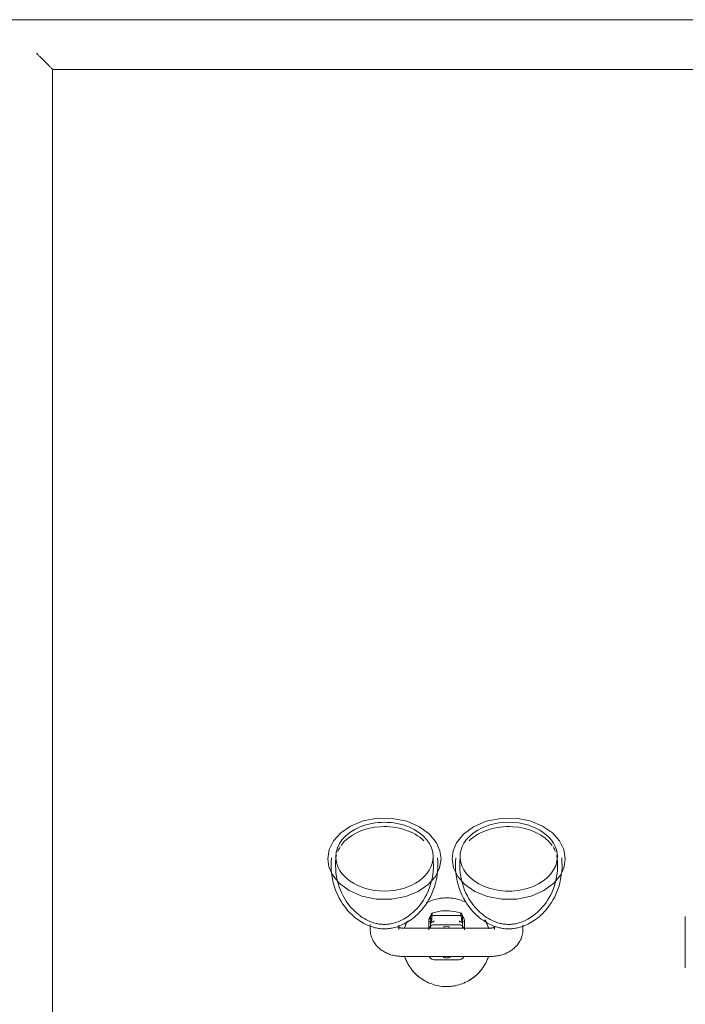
# Model space of a CAD drawing. Header units: millimetres. Extents: x -281 to 121694, y -16481 to 65128.
# Tile 107 of 256: x 14311 to 14686, y 33195 to 33750. Entities that reach past the tile are written whole.
import ezdxf

# ---------------------------------------------------------------- set-up
doc = ezdxf.new("R2010")
doc.units = ezdxf.units.MM
for name, color, linetype, lineweight in [('A--L$01A__Algemeen', 7, 'Continuous', 5), ('A--L74__VasteSanitaireVoorz', 1, 'Continuous', 5), ('A--L82__LosseGebruikersInvent', 1, 'Continuous', 5)]:
    doc.layers.add(name, color=color, linetype=linetype, lineweight=lineweight)

# ---------------------------------------------------------------- blocks, each defined once
blk = doc.blocks.new('NLRS_82_FU_UN_spoekbak_gen_kad - spoelbak dxbxh 900x1200x957-V281-L_80_ 13')
at = {"layer": 'A--L$01A__Algemeen'}
for p, q in [((572, -549.32), (572, 294.68)), ((572, -549.32), (572, 294.68)), ((-572, -549.32), (572, -549.32)), ((0, -549.32), (572, -549.32)), ((579.27, -556.59), (573.73, -551.06)), ((-600, -577.32), (600, -577.32))]:
    blk.add_line(p, q, dxfattribs=at)
for points in [[(572, -549.32), (572.21, -549.54), (572.64, -549.96), (573.24, -550.57), (573.58, -550.9), (573.73, -551.06)], [(579.27, -556.59), (579.42, -556.75), (579.77, -557.09), (580.38, -557.71), (580.82, -558.14), (581.04, -558.36)]]:
    blk.add_open_spline(points, degree=3, dxfattribs=at)
at = {"layer": 'A--L74__VasteSanitaireVoorz'}
for p, q in [((215.5, -71.82), (215.5, -42.82)), ((215.5, -71.82), (215.5, -42.82)), ((215.5, -69.41), (215.5, -45.24)), ((215.5, -69.41), (215.5, -45.24)), ((215.5, -45.24), (215.5, -69.41)), ((215.5, -45.24), (215.5, -69.41)), ((215.5, -65.85), (215.5, -48.79)), ((215.5, -65.85), (215.5, -48.79)), ((215.5, -48.79), (215.5, -65.85)), ((215.5, -48.79), (215.5, -65.85)), ((375, -49.32), (325, -49.32)), ((357, -47.48), (343, -47.48)), ((215.5, -61.86), (215.5, -52.79)), ((215.5, -61.86), (215.5, -52.79)), ((215.5, -52.79), (215.5, -61.86)), ((215.5, -52.79), (215.5, -61.86)), ((307, -64.4), (307, -66.86)), ((323, -66.4), (323, -64.4)), ((325, -65.32), (375, -65.32)), ((340, -69.42), (340, -65.21)), ((340, -66.04), (340, -68.86)), ((341, -65.23), (341, -67.5)), ((359, -67.5), (359, -65.23)), ((360, -65.21), (360, -69.42)), ((360, -68.86), (360, -66.04)), ((377, -64.4), (377, -66.88)), ((393, -67.28), (393, -64.4)), ((340, -69.6), (340, -67.86)), ((340, -68.15), (340, -69.6)), ((340, -68.86), (343, -68.86)), ((341, -67.86), (341, -68.89)), ((341.43, -68.69), (342.95, -69.39)), ((343, -67.17), (357, -67.17)), ((357, -68.86), (360, -68.86)), ((357.05, -69.39), (358.57, -68.69)), ((359, -68.89), (359, -67.86)), ((360, -69.6), (360, -68.15)), ((357, -72.38), (343, -72.38))]:
    blk.add_line(p, q, dxfattribs=at)
at = {"layer": 'A--L74__VasteSanitaireVoorz', "flags": 128}
for points in [[(350, -32.32), (349, -32.34), (348, -32.4), (347.01, -32.5), (346.02, -32.64), (345.03, -32.82), (344.06, -33.04), (343.09, -33.3), (342.14, -33.59), (341.19, -33.93), (340.26, -34.3), (339.35, -34.71), (338.46, -35.15), (337.58, -35.63), (336.72, -36.14), (335.88, -36.69), (335.07, -37.27), (334.28, -37.88), (333.52, -38.53), (332.78, -39.2), (332.07, -39.91), (331.38, -40.64), (330.73, -41.4), (330.11, -42.18), (329.52, -42.99), (328.96, -43.82), (328.44, -44.67), (327.95, -45.54), (327.5, -46.43), (327.08, -47.34), (326.7, -48.27), (326.36, -49.2)], [(373.81, -49.72), (373.49, -48.77), (373.13, -47.84), (372.73, -46.92), (372.3, -46.02), (371.83, -45.14), (371.32, -44.27), (370.78, -43.43), (370.21, -42.61), (369.61, -41.81), (368.97, -41.04), (368.31, -40.3), (367.61, -39.58), (366.89, -38.89), (366.14, -38.23), (365.36, -37.6), (364.56, -37), (363.73, -36.43), (362.89, -35.9), (362.02, -35.4), (361.13, -34.94), (360.23, -34.51), (359.31, -34.12), (358.37, -33.77), (357.43, -33.45), (356.47, -33.17), (355.49, -32.94), (354.51, -32.74), (353.53, -32.57), (352.54, -32.45), (351.54, -32.37), (350.54, -32.33), (350, -32.32)], [(325, -49.32), (324.37, -49.33), (323.75, -49.36), (323.12, -49.4), (322.5, -49.47), (321.88, -49.55), (321.26, -49.64), (320.64, -49.76), (320.03, -49.89), (319.42, -50.05), (318.81, -50.22), (318.21, -50.41), (317.62, -50.62), (317.03, -50.84), (316.45, -51.09), (315.87, -51.36), (315.3, -51.64), (314.74, -51.95), (314.19, -52.28), (313.65, -52.63), (313.12, -53), (312.6, -53.39), (312.09, -53.81), (311.6, -54.25), (311.12, -54.71), (310.66, -55.2), (310.22, -55.71), (309.8, -56.24), (309.4, -56.8), (309.02, -57.38), (308.67, -57.98), (308.35, -58.6), (308.05, -59.25), (307.79, -59.92), (307.56, -60.6), (307.37, -61.3), (307.22, -62.01), (307.11, -62.73), (307.03, -63.46), (307, -64.2), (307, -64.4)], [(393, -64.4), (392.98, -63.66), (392.92, -62.93), (392.81, -62.2), (392.67, -61.49), (392.49, -60.79), (392.27, -60.1), (392.02, -59.43), (391.74, -58.78), (391.42, -58.14), (391.08, -57.54), (390.71, -56.95), (390.31, -56.39), (389.9, -55.85), (389.46, -55.33), (389, -54.84), (388.53, -54.37), (388.04, -53.93), (387.54, -53.5), (387.02, -53.11), (386.5, -52.73), (385.96, -52.37), (385.41, -52.04), (384.85, -51.73), (384.28, -51.43), (383.71, -51.16), (383.13, -50.91), (382.54, -50.68), (381.95, -50.46), (381.35, -50.27), (380.74, -50.09), (380.14, -49.93), (379.52, -49.79), (378.91, -49.67), (378.29, -49.57), (377.67, -49.49), (377.05, -49.42), (376.42, -49.37), (375.8, -49.34), (375.17, -49.32), (375, -49.32)], [(345.05, -100.65), (344.99, -98.4), (344.8, -96.16), (344.49, -93.96), (344.06, -91.81), (343.52, -89.72), (342.89, -87.71), (342.16, -85.78), (341.36, -83.94), (340.49, -82.2), (339.57, -80.57), (338.6, -79.04), (337.6, -77.61), (336.58, -76.29), (335.55, -75.07), (334.51, -73.95), (333.47, -72.92), (332.45, -71.99), (331.43, -71.14), (330.43, -70.36), (329.46, -69.66), (328.5, -69.03), (327.57, -68.47), (326.67, -67.96), (325.79, -67.51), (324.94, -67.1), (324.11, -66.74), (323.32, -66.43), (322.54, -66.15), (321.79, -65.9), (321.06, -65.69), (320.35, -65.51), (319.66, -65.35), (318.99, -65.22), (318.33, -65.11), (317.68, -65.02), (317.04, -64.95), (316.41, -64.9), (315.79, -64.87), (315.17, -64.86), (314.55, -64.86), (313.92, -64.88), (313.3, -64.92), (312.66, -64.98), (312.02, -65.06), (311.37, -65.16), (310.7, -65.28), (310.02, -65.42), (309.32, -65.59), (308.61, -65.79), (307.87, -66.01), (307.11, -66.27), (306.32, -66.57), (305.51, -66.9), (304.67, -67.28), (303.81, -67.71), (302.92, -68.19), (302, -68.72), (301.06, -69.31), (300.1, -69.98), (299.11, -70.71), (298.1, -71.52), (297.08, -72.41), (296.05, -73.39), (295.01, -74.46), (293.97, -75.62), (292.95, -76.89), (291.94, -78.25), (290.95, -79.73), (290, -81.31), (289.1, -82.99), (288.26, -84.77), (287.5, -86.65), (286.81, -88.62), (286.22, -90.67), (285.73, -92.79), (285.35, -94.97), (285.1, -97.19), (284.96, -99.43), (284.95, -100.65)], [(322.68, -65.84), (322.76, -65.8), (322.84, -65.76), (322.93, -65.72), (323.04, -65.67), (323.15, -65.63), (323.27, -65.59), (323.4, -65.55), (323.54, -65.51), (323.68, -65.47), (323.83, -65.44), (323.99, -65.41), (324.15, -65.38), (324.32, -65.36), (324.49, -65.35), (324.66, -65.33), (324.83, -65.33), (325, -65.32)], [(326.19, -64.93), (326.51, -65.88), (326.87, -66.81), (327.27, -67.73), (327.7, -68.63)], [(340, -64.21), (340, -66.92), (340, -68.95), (340, -69.42)], [(415.05, -100.65), (414.99, -98.4), (414.8, -96.16), (414.49, -93.96), (414.06, -91.81), (413.52, -89.72), (412.89, -87.71), (412.16, -85.78), (411.36, -83.94), (410.49, -82.2), (409.57, -80.57), (408.6, -79.04), (407.6, -77.61), (406.58, -76.29), (405.55, -75.07), (404.51, -73.95), (403.47, -72.92), (402.45, -71.99), (401.43, -71.14), (400.43, -70.36), (399.46, -69.66), (398.5, -69.03), (397.57, -68.47), (396.67, -67.96), (395.79, -67.51), (394.94, -67.1), (394.11, -66.74), (393.32, -66.43), (392.54, -66.15), (391.79, -65.9), (391.06, -65.69), (390.35, -65.51), (389.66, -65.35), (388.99, -65.22), (388.33, -65.11), (387.68, -65.02), (387.04, -64.95), (386.41, -64.9), (385.79, -64.87), (385.17, -64.86), (384.55, -64.86), (383.92, -64.88), (383.3, -64.92), (382.66, -64.98), (382.02, -65.06), (381.37, -65.16), (380.7, -65.28), (380.02, -65.42), (379.32, -65.59), (378.61, -65.79), (377.87, -66.01), (377.11, -66.27), (376.32, -66.57), (375.51, -66.9), (374.67, -67.28), (373.81, -67.71), (372.92, -68.19), (372, -68.72), (371.06, -69.31), (370.1, -69.98), (369.11, -70.71), (368.1, -71.52), (367.08, -72.41), (366.05, -73.39), (365.01, -74.46), (363.97, -75.62), (362.95, -76.89), (361.94, -78.25), (360.95, -79.73), (360, -81.31), (359.1, -82.99), (358.26, -84.77), (357.5, -86.65), (356.81, -88.62), (356.22, -90.67), (355.73, -92.79), (355.35, -94.97), (355.1, -97.19), (354.96, -99.43), (354.95, -100.65)], [(360, -69.42), (360, -67.6), (360, -65.09), (360, -64.21)], [(372.05, -69.11), (372.5, -68.22), (372.92, -67.31), (373.3, -66.38), (373.64, -65.44)], [(375, -65.32), (375.17, -65.33), (375.35, -65.33), (375.52, -65.35), (375.69, -65.36), (375.85, -65.38), (376.01, -65.41), (376.17, -65.44), (376.32, -65.47), (376.47, -65.51), (376.6, -65.55), (376.73, -65.59), (376.85, -65.63), (376.97, -65.67), (377.07, -65.72), (377.16, -65.76), (377.25, -65.8), (377.32, -65.84), (377.38, -65.88), (377.43, -65.91), (377.46, -65.94), (377.49, -65.96), (377.51, -65.97)], [(342.55, -100.65), (342.49, -98.54), (342.32, -96.44), (342.02, -94.38), (341.62, -92.37), (341.12, -90.41), (340.52, -88.52), (339.84, -86.72), (339.09, -85), (338.28, -83.38), (337.42, -81.85), (336.52, -80.42), (335.59, -79.09), (334.64, -77.86), (333.68, -76.73), (332.71, -75.69), (331.75, -74.74), (330.8, -73.87), (329.86, -73.08), (328.94, -72.37), (328.04, -71.72), (327.16, -71.14), (326.31, -70.63), (325.48, -70.16), (324.68, -69.75), (323.91, -69.38), (323.16, -69.05), (322.43, -68.77), (321.73, -68.51), (321.05, -68.29), (320.4, -68.1), (319.76, -67.94), (319.14, -67.8), (318.54, -67.68), (317.95, -67.58), (317.38, -67.5), (316.81, -67.44), (316.25, -67.4), (315.7, -67.37), (315.15, -67.36), (314.6, -67.36), (314.05, -67.38), (313.49, -67.42), (312.93, -67.47), (312.36, -67.54), (311.78, -67.62), (311.18, -67.73), (310.57, -67.86), (309.95, -68.01), (309.3, -68.19), (308.64, -68.39), (307.95, -68.63), (307.24, -68.89), (306.5, -69.2), (305.74, -69.54), (304.95, -69.93), (304.14, -70.37), (303.3, -70.86), (302.44, -71.4), (301.55, -72.01), (300.64, -72.69), (299.71, -73.43), (298.76, -74.26), (297.81, -75.16), (296.84, -76.16), (295.88, -77.24), (294.92, -78.42), (293.98, -79.69), (293.06, -81.07), (292.18, -82.54), (291.34, -84.11), (290.55, -85.78), (289.83, -87.54), (289.19, -89.38), (288.64, -91.3), (288.18, -93.29), (287.83, -95.33), (287.59, -97.4), (287.46, -99.51), (287.45, -100.65)], [(341, -67.5), (341, -72.1), (341, -69.57)], [(341.49, -70.87), (341.22, -70.48), (341.06, -70.03)], [(412.55, -100.65), (412.49, -98.54), (412.32, -96.44), (412.02, -94.38), (411.62, -92.37), (411.12, -90.41), (410.52, -88.52), (409.84, -86.72), (409.09, -85), (408.28, -83.38), (407.42, -81.85), (406.52, -80.42), (405.59, -79.09), (404.64, -77.86), (403.68, -76.73), (402.71, -75.69), (401.75, -74.74), (400.8, -73.87), (399.86, -73.08), (398.94, -72.37), (398.04, -71.72), (397.16, -71.14), (396.31, -70.63), (395.48, -70.16), (394.68, -69.75), (393.91, -69.38), (393.16, -69.05), (392.43, -68.77), (391.73, -68.51), (391.05, -68.29), (390.4, -68.1), (389.76, -67.94), (389.14, -67.8), (388.54, -67.68), (387.95, -67.58), (387.38, -67.5), (386.81, -67.44), (386.25, -67.4), (385.7, -67.37), (385.15, -67.36), (384.6, -67.36), (384.05, -67.38), (383.49, -67.42), (382.93, -67.47), (382.36, -67.54), (381.78, -67.62), (381.18, -67.73), (380.57, -67.86), (379.95, -68.01), (379.3, -68.19), (378.64, -68.39), (377.95, -68.63), (377.24, -68.89), (376.5, -69.2), (375.74, -69.54), (374.95, -69.93), (374.14, -70.37), (373.3, -70.86), (372.44, -71.4), (371.55, -72.01), (370.64, -72.69), (369.71, -73.43), (368.76, -74.26), (367.81, -75.16), (366.84, -76.16), (365.88, -77.24), (364.92, -78.42), (363.98, -79.69), (363.06, -81.07), (362.18, -82.54), (361.34, -84.11), (360.55, -85.78), (359.83, -87.54), (359.19, -89.38), (358.64, -91.3), (358.18, -93.29), (357.83, -95.33), (357.59, -97.4), (357.46, -99.51), (357.45, -100.65)], [(358.94, -70.03), (358.78, -70.48), (358.51, -70.87)], [(359, -69.57), (359, -72.1), (359, -67.5)], [(360, -66.92), (360, -68.95), (360, -69.6)], [(341, -72.19), (341.02, -72.47), (341.17, -72.93), (341.35, -73.23), (341.52, -73.44), (341.83, -73.68), (342.18, -73.84)], [(342.18, -73.84), (343.88, -74.32), (345.55, -74.68), (347.14, -74.91), (348.53, -75.04), (350.97, -75.06), (352.74, -74.93), (355.31, -74.51), (357.82, -73.84)], [(357.82, -73.84), (358.08, -73.73), (358.28, -73.6), (358.59, -73.32), (358.76, -73.06), (358.94, -72.62), (359, -72.19)], [(346.9, -104.38), (346.09, -99.24), (343.68, -94.32), (339.66, -89.8), (334.05, -85.95), (327.02, -83.11), (318.95, -81.6), (310.47, -81.65), (302.31, -83.31), (295.17, -86.38), (289.54, -90.53), (285.66, -95.35), (283.73, -99.85), (283.1, -104.38)], [(338.87, -79.71), (339.77, -80.13), (340.69, -80.53), (341.63, -80.88), (342.57, -81.2), (343.53, -81.47), (344.51, -81.71), (345.49, -81.91), (346.47, -82.07), (347.46, -82.2), (348.46, -82.28), (349.46, -82.32), (350, -82.32)], [(350, -82.32), (351, -82.3), (352, -82.24), (352.99, -82.14), (353.98, -82), (354.97, -81.83), (355.94, -81.61), (356.91, -81.35), (357.86, -81.05), (358.81, -80.72), (359.74, -80.35), (360.65, -79.94), (361.54, -79.5)], [(353.1, -104.38), (353.91, -99.24), (356.32, -94.32), (360.34, -89.8), (365.95, -85.95), (372.98, -83.11), (381.05, -81.6), (389.53, -81.65), (397.69, -83.31), (404.83, -86.38), (410.46, -90.53), (414.34, -95.35), (416.27, -99.85), (416.9, -104.38)], [(283.1, -104.38), (283.91, -109.53), (286.32, -114.45), (290.34, -118.97), (295.95, -122.81), (302.98, -125.66), (311.05, -127.17), (319.53, -127.11), (327.69, -125.46), (334.83, -122.38), (340.46, -118.24), (344.34, -113.41), (346.27, -108.92), (346.9, -104.38)], [(284.95, -100.65), (285.01, -102.9), (285.16, -104.81)], [(287.45, -100.65), (287.51, -102.76), (287.65, -104.55)], [(342.35, -104.55), (342.51, -102.45), (342.55, -100.65)], [(344.84, -104.81), (345.01, -102.57), (345.05, -100.65)], [(416.9, -104.38), (416.09, -109.53), (413.68, -114.45), (409.66, -118.97), (404.05, -122.81), (397.02, -125.66), (388.95, -127.17), (380.47, -127.11), (372.31, -125.46), (365.17, -122.38), (359.54, -118.24), (355.66, -113.41), (353.73, -108.92), (353.1, -104.38)], [(354.95, -100.65), (355.01, -102.9), (355.16, -104.81)], [(357.45, -100.65), (357.51, -102.76), (357.65, -104.55)], [(412.35, -104.55), (412.51, -102.45), (412.55, -100.65)], [(414.84, -104.81), (415.01, -102.57), (415.05, -100.65)]]:
    blk.add_lwpolyline(points, dxfattribs=at)
at = {"layer": 'A--L74__VasteSanitaireVoorz'}
for radius, start, end in [(25, 90, 100.9975), (25, 79.0025, 90), (25, 120.8363, 140.1448), (25, 39.8552, 59.1637), (25, 156.9419, 161.2092), (8.8, 90, 103.0233), (8.8, 76.9767, 90), (25, 18.7908, 30.1098), (25, 198.7908, 210.1098), (8.8, 258.8809, 270), (8.8, 270, 281.7841), (25, 336.9419, 341.2092), (25, 259.0025, 270), (25, 270, 280.9975)]:
    blk.add_arc((350, -57.32), radius, start, end, dxfattribs=at)
for centre, major_axis, ratio, start_param, end_param in [((343, -50.43), (-3, 0), 0.98425, 4.712389, 5.759587), ((343, -50.43), (3, 0), 0.98425, 1.832596, 2.617994), ((357, -50.43), (3, 0), 0.98425, 0.523599, 1.570796), ((357, -50.43), (3, 0), 0.98425, 0.523599, 1.308997), ((343, -64.21), (3, 0), 0.98425, 3.665191, 4.712389), ((357, -64.21), (-3, 0), 0.98425, 1.570796, 2.617994), ((343, -67.49), (2, 0), 0.961631, 3.141768, 3.811137), ((357, -67.49), (2, 0), 0.961631, 5.613641, 6.28301), ((315, -105.52), (27.43, 0), 0.707107, 0, 3.141593), ((385, -105.52), (-27.43, 0), 0.707107, 3.141593, 6.283185), ((315, -103.11), (27.43, 0), 0.707107, 3.228433, 3.312917), ((385, -103.11), (27.43, 0), 0.707107, 6.111861, 6.196345), ((315, -105.52), (27.43, 0), 0.707107, 3.141593, 6.283185), ((315, -103.11), (27.43, 0), 0.707107, 3.425235, 3.56242), ((385, -105.52), (-27.43, 0), 0.707107, 0, 3.141593), ((385, -103.11), (27.43, 0), 0.707107, 5.862358, 5.999543), ((315, -103.11), (27.43, 0), 0.707107, 3.609518, 5.654867), ((385, -103.11), (27.43, 0), 0.707107, 3.769911, 5.81526)]:
    blk.add_ellipse(centre, major_axis=major_axis, ratio=ratio, start_param=start_param, end_param=end_param, dxfattribs=at)
for points, knots in [([(343, -72.38), (342.54, -72.38), (341.88, -72.23), (341.11, -71.75), (340.55, -71.2), (340.11, -70.41), (340, -69.76), (340, -69.42)], [0, 0, 0, 0, 0.285714, 0.428571, 0.571429, 0.785714, 1, 1, 1, 1]), ([(340, -69.6), (340, -70.05), (340.15, -70.72), (340.63, -71.49), (341.11, -71.97), (341.49, -72.21), (341.7, -72.31)], [0, 0, 0, 0, 0.2857143, 0.4285714, 0.5714286, 0.7142857, 0.7142857, 0.7142857, 0.7142857]), ([(360, -69.42), (360, -69.87), (359.85, -70.52), (359.37, -71.28), (358.81, -71.83), (358.01, -72.27), (357.34, -72.38), (357, -72.38)], [0, 0, 0, 0, 0.285714, 0.428571, 0.571429, 0.785714, 1, 1, 1, 1]), ([(358.3, -72.31), (358.5, -72.21), (358.89, -71.97), (359.45, -71.41), (359.89, -70.6), (360, -69.94), (360, -69.6)], [0.2857143, 0.2857143, 0.2857143, 0.2857143, 0.4285714, 0.5714286, 0.7857143, 1, 1, 1, 1])]:
    blk.add_open_spline(points, degree=3, knots=knots, dxfattribs=at)
for points in [[(341.43, -68.69), (341.65, -71.57), (341.86, -73.24), (342.07, -73.71)], [(357.93, -73.71), (358.14, -73.24), (358.35, -71.57), (358.57, -68.69)]]:
    blk.add_open_spline(points, degree=3, dxfattribs=at)

msp = doc.modelspace()

# ---------------------------------------------------------------- block references
at = {"layer": 'A--L82__LosseGebruikersInvent', "rotation": 180}
msp.add_blockref('NLRS_82_FU_UN_spoekbak_gen_kad - spoelbak dxbxh 900x1200x957-V281-L_80_ 13', (14901.75, 33172.68), dxfattribs=at)

doc.saveas('drawing.dxf')
